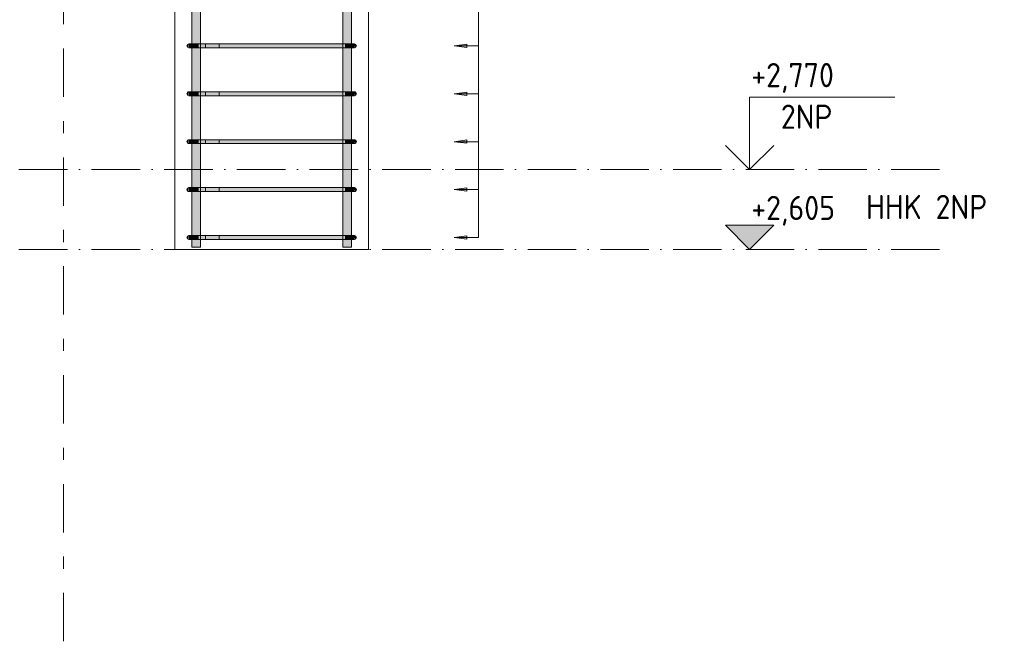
# Model space of a CAD drawing. Header units: millimetres. Extents: x 4307 to 42792, y 1610 to 10025.
# Tile 251 of 256: x 40757 to 42790, y 1795 to 3080. Entities that reach past the tile are written whole.
import ezdxf

# ---------------------------------------------------------------- set-up
doc = ezdxf.new("R2010")
doc.units = ezdxf.units.MM
doc.linetypes.add('Čerchovaná', pattern=[150, 100, -25, 0, -25])
doc.linetypes.add('Čára osnovy', pattern=[225, 100, -50, 25, -50])
for name, color, linetype, lineweight in [('A-ANNO-DIMS', 211, 'Continuous', 5), ('A-ANNO-DIMS-25', 211, 'Continuous', 5), ('A-FLOR-LEVL', 51, 'Continuous', 5), ('S-COLS', 52, 'Continuous', 9), ('S-GRID', 1, 'Continuous', 5), ('S-RBAR', 171, 'Continuous', 5)]:
    doc.layers.add(name, color=color, linetype=linetype, lineweight=lineweight)
doc.styles.add('Arial_1', font='arial.ttf', dxfattribs={"height": 62.5})
doc.styles.add('ISOCPEUR', font='isocpeur.ttf', dxfattribs={"width": 0.9, "height": 50})
doc.dimstyles.new('Výztuž_kusy__řezy__5', dxfattribs={"dimscale": 304.8, "dimtxt": 0.18, "dimasz": 0, "dimexe": 0, "dimexo": 0.0625, "dimgap": 0.082021, "dimtad": 1, "dimdec": 0, "dimzin": 0, "dimdsep": 46, "dimtxsty": 'Arial_1', "dimblk1": 'NONE', "dimblk2": 'NONE', "dimsah": 1, "dimcen": 0.09, "dimazin": 0, "dimtfac": 1, "dimtdec": 4, "dimtix": 1, "dimtmove": 0, "dimatfit": 3, "dimfxl": 0.164042, "dimfxlon": 1, "dimtvp": 1, "dimtfill": 1, "dimtolj": 1, "dimtzin": 0, "dimarcsym": 2})

# ---------------------------------------------------------------- blocks, each defined once
blk = doc.blocks.new('Podlaží - Výšková kačena-16046-V3')
at = {"layer": 'A-FLOR-LEVL'}
for p, q in [((17001.9, 2920), (17301.9, 2920)), ((17001.9, 2770), (17001.9, 2920)), ((16951.9, 2820), (17001.9, 2770)), ((17051.9, 2820), (17001.9, 2770))]:
    blk.add_line(p, q, dxfattribs=at)
blk = doc.blocks.new('Podlaží - Výšková kačena-487224-V3')
at = {"layer": 'A-FLOR-LEVL'}
blk.add_hatch(color=256, dxfattribs=at).paths.add_polyline_path([(17051.9, 2655), (17001.9, 2605), (16951.9, 2655)])
for p, q in [((16951.9, 2655), (17001.9, 2605)), ((17051.9, 2655), (16951.9, 2655)), ((16951.9, 2655), (17001.9, 2605)), ((17051.9, 2655), (17001.9, 2605)), ((17001.9, 2605), (17051.9, 2655))]:
    blk.add_line(p, q, dxfattribs=at)
blk = doc.blocks.new('DIMBLOCK1103-V3')
at = {"layer": 'A-ANNO-DIMS-25'}
for points in [[(41654.2, 2728.8), (41680.5, 2725.4), (41680.5, 2732.3)], [(41654.2, 2629.8), (41680.5, 2626.4), (41680.5, 2633.3)]]:
    blk.add_hatch(color=256, dxfattribs=at).paths.add_polyline_path(points)
for p, q in [((41680.5, 2732.3), (41654.2, 2728.8)), ((41654.2, 2728.8), (41680.5, 2725.4)), ((41704.2, 2728.8), (41654.2, 2728.8)), ((41680.5, 2725.4), (41680.5, 2732.3)), ((41704.2, 2629.8), (41704.2, 2728.8)), ((41704.2, 2728.8), (41704.2, 2728.8)), ((41680.5, 2633.3), (41654.2, 2629.8)), ((41654.2, 2629.8), (41680.5, 2626.4)), ((41704.2, 2629.8), (41654.2, 2629.8)), ((41680.5, 2626.4), (41680.5, 2633.3)), ((41704.2, 2629.8), (41704.2, 2629.8))]:
    blk.add_line(p, q, dxfattribs=at)
blk = doc.blocks.new('_None')
blk = doc.blocks.new('DIMBLOCK1104-V3')
at = {"layer": 'A-ANNO-DIMS-25'}
for points in [[(41654.2, 2827.8), (41680.5, 2824.4), (41680.5, 2831.3)], [(41654.2, 2728.8), (41680.5, 2725.4), (41680.5, 2732.3)]]:
    blk.add_hatch(color=256, dxfattribs=at).paths.add_polyline_path(points)
for p, q in [((41680.5, 2831.3), (41654.2, 2827.8)), ((41654.2, 2827.8), (41680.5, 2824.4)), ((41704.2, 2827.8), (41654.2, 2827.8)), ((41680.5, 2824.4), (41680.5, 2831.3)), ((41704.2, 2728.8), (41704.2, 2827.8)), ((41704.2, 2827.8), (41704.2, 2827.8)), ((41680.5, 2732.3), (41654.2, 2728.8)), ((41654.2, 2728.8), (41680.5, 2725.4)), ((41704.2, 2728.8), (41654.2, 2728.8)), ((41680.5, 2725.4), (41680.5, 2732.3)), ((41704.2, 2728.8), (41704.2, 2728.8))]:
    blk.add_line(p, q, dxfattribs=at)
blk = doc.blocks.new('DIMBLOCK1105-V3')
at = {"layer": 'A-ANNO-DIMS-25'}
for points in [[(41654.2, 2926.8), (41680.5, 2923.4), (41680.5, 2930.3)], [(41654.2, 2827.8), (41680.5, 2824.4), (41680.5, 2831.3)]]:
    blk.add_hatch(color=256, dxfattribs=at).paths.add_polyline_path(points)
for p, q in [((41680.5, 2930.3), (41654.2, 2926.8)), ((41680.5, 2923.4), (41680.5, 2930.3)), ((41654.2, 2926.8), (41680.5, 2923.4)), ((41704.2, 2926.8), (41654.2, 2926.8)), ((41704.2, 2827.8), (41704.2, 2926.8)), ((41704.2, 2926.8), (41704.2, 2926.8)), ((41680.5, 2831.3), (41654.2, 2827.8)), ((41654.2, 2827.8), (41680.5, 2824.4)), ((41704.2, 2827.8), (41654.2, 2827.8)), ((41680.5, 2824.4), (41680.5, 2831.3)), ((41704.2, 2827.8), (41704.2, 2827.8))]:
    blk.add_line(p, q, dxfattribs=at)
blk = doc.blocks.new('DIMBLOCK1106-V3')
at = {"layer": 'A-ANNO-DIMS-25'}
for points in [[(41654.2, 3025.8), (41680.5, 3022.4), (41680.5, 3029.3)], [(41654.2, 2926.8), (41680.5, 2923.4), (41680.5, 2930.3)]]:
    blk.add_hatch(color=256, dxfattribs=at).paths.add_polyline_path(points)
for p, q in [((41680.5, 3029.3), (41654.2, 3025.8)), ((41654.2, 3025.8), (41680.5, 3022.4)), ((41704.2, 3025.8), (41654.2, 3025.8)), ((41680.5, 3022.4), (41680.5, 3029.3)), ((41704.2, 2926.8), (41704.2, 3025.8)), ((41704.2, 3025.8), (41704.2, 3025.8)), ((41680.5, 2930.3), (41654.2, 2926.8)), ((41680.5, 2923.4), (41680.5, 2930.3)), ((41654.2, 2926.8), (41680.5, 2923.4)), ((41704.2, 2926.8), (41654.2, 2926.8)), ((41704.2, 2926.8), (41704.2, 2926.8))]:
    blk.add_line(p, q, dxfattribs=at)
blk = doc.blocks.new('DIMBLOCK1107-V3')
at = {"layer": 'A-ANNO-DIMS-25'}
for points in [[(41654.2, 3124.8), (41680.5, 3121.4), (41680.5, 3128.3)], [(41654.2, 3025.8), (41680.5, 3022.4), (41680.5, 3029.3)]]:
    blk.add_hatch(color=256, dxfattribs=at).paths.add_polyline_path(points)
for p, q in [((41680.5, 3128.3), (41654.2, 3124.8)), ((41654.2, 3124.8), (41680.5, 3121.4)), ((41704.2, 3124.8), (41654.2, 3124.8)), ((41680.5, 3121.4), (41680.5, 3128.3)), ((41704.2, 3025.8), (41704.2, 3124.8)), ((41704.2, 3124.8), (41704.2, 3124.8)), ((41680.5, 3029.3), (41654.2, 3025.8)), ((41654.2, 3025.8), (41680.5, 3022.4)), ((41704.2, 3025.8), (41654.2, 3025.8)), ((41680.5, 3022.4), (41680.5, 3029.3)), ((41704.2, 3025.8), (41704.2, 3025.8))]:
    blk.add_line(p, q, dxfattribs=at)
blk = doc.blocks.new('DIMBLOCK1133-V3')
at = {"layer": 'A-ANNO-DIMS-25'}
for points in [[(41654.2, 5600), (41680.5, 5596.5), (41680.5, 5603.5)], [(41654.2, 5501), (41680.5, 5497.5), (41680.5, 5504.5)], [(41654.2, 5402), (41680.5, 5398.5), (41680.5, 5405.4)], [(41654.2, 5303), (41680.5, 5299.5), (41680.5, 5306.4)], [(41654.2, 5204), (41680.5, 5200.5), (41680.5, 5207.4)], [(41654.2, 5105), (41680.5, 5101.5), (41680.5, 5108.4)], [(41654.2, 5006), (41680.5, 5002.5), (41680.5, 5009.4)], [(41654.2, 4907), (41680.5, 4903.5), (41680.5, 4910.4)], [(41654.2, 4808), (41680.5, 4804.5), (41680.5, 4811.4)], [(41654.2, 4708.9), (41680.5, 4705.5), (41680.5, 4712.4)], [(41654.2, 4609.9), (41680.5, 4606.5), (41680.5, 4613.4)], [(41654.2, 4510.9), (41680.5, 4507.5), (41680.5, 4514.4)], [(41654.2, 4411.9), (41680.5, 4408.5), (41680.5, 4415.4)], [(41654.2, 4312.9), (41680.5, 4309.5), (41680.5, 4316.4)], [(41654.2, 4213.9), (41680.5, 4210.5), (41680.5, 4217.4)], [(41654.2, 4114.9), (41680.5, 4111.4), (41680.5, 4118.4)], [(41654.2, 4015.9), (41680.5, 4012.4), (41680.5, 4019.4)], [(41654.2, 3916.9), (41680.5, 3913.4), (41680.5, 3920.4)], [(41654.2, 3817.9), (41680.5, 3814.4), (41680.5, 3821.3)], [(41654.2, 3718.9), (41680.5, 3715.4), (41680.5, 3722.3)], [(41654.2, 3619.9), (41680.5, 3616.4), (41680.5, 3623.3)], [(41654.2, 3520.9), (41680.5, 3517.4), (41680.5, 3524.3)], [(41654.2, 3421.9), (41680.5, 3418.4), (41680.5, 3425.3)], [(41654.2, 3322.9), (41680.5, 3319.4), (41680.5, 3326.3)], [(41654.2, 3223.9), (41680.5, 3220.4), (41680.5, 3227.3)], [(41654.2, 3124.8), (41680.5, 3121.4), (41680.5, 3128.3)], [(41654.2, 3025.8), (41680.5, 3022.4), (41680.5, 3029.3)], [(41654.2, 2926.8), (41680.5, 2923.4), (41680.5, 2930.3)], [(41654.2, 2827.8), (41680.5, 2824.4), (41680.5, 2831.3)], [(41654.2, 2728.8), (41680.5, 2725.4), (41680.5, 2732.3)], [(41654.2, 2629.8), (41680.5, 2626.4), (41680.5, 2633.3)]]:
    blk.add_hatch(color=256, dxfattribs=at).paths.add_polyline_path(points)
for p, q in [((41680.5, 5603.5), (41654.2, 5600)), ((41654.2, 5600), (41680.5, 5596.5)), ((41704.2, 5600), (41654.2, 5600)), ((41680.5, 5596.5), (41680.5, 5603.5)), ((41704.2, 2629.8), (41704.2, 5600)), ((41704.2, 5501), (41704.2, 5600)), ((41704.2, 5600), (41704.2, 5600)), ((41680.5, 5504.5), (41654.2, 5501)), ((41654.2, 5501), (41680.5, 5497.5)), ((41704.2, 5501), (41654.2, 5501)), ((41680.5, 5497.5), (41680.5, 5504.5)), ((41704.2, 5402), (41704.2, 5501)), ((41704.2, 5501), (41704.2, 5501)), ((41680.5, 5405.4), (41654.2, 5402)), ((41654.2, 5402), (41680.5, 5398.5)), ((41704.2, 5402), (41654.2, 5402)), ((41680.5, 5398.5), (41680.5, 5405.4)), ((41704.2, 5303), (41704.2, 5402)), ((41704.2, 5402), (41704.2, 5402)), ((41680.5, 5306.4), (41654.2, 5303)), ((41654.2, 5303), (41680.5, 5299.5)), ((41704.2, 5303), (41654.2, 5303)), ((41680.5, 5299.5), (41680.5, 5306.4)), ((41704.2, 5204), (41704.2, 5303)), ((41704.2, 5303), (41704.2, 5303)), ((41680.5, 5207.4), (41654.2, 5204)), ((41680.5, 5200.5), (41680.5, 5207.4)), ((41654.2, 5204), (41680.5, 5200.5)), ((41704.2, 5204), (41654.2, 5204)), ((41704.2, 5105), (41704.2, 5204)), ((41704.2, 5204), (41704.2, 5204)), ((41680.5, 5108.4), (41654.2, 5105)), ((41654.2, 5105), (41680.5, 5101.5)), ((41704.2, 5105), (41654.2, 5105)), ((41680.5, 5101.5), (41680.5, 5108.4)), ((41704.2, 5006), (41704.2, 5105)), ((41704.2, 5105), (41704.2, 5105)), ((41680.5, 5009.4), (41654.2, 5006)), ((41654.2, 5006), (41680.5, 5002.5)), ((41704.2, 5006), (41654.2, 5006)), ((41680.5, 5002.5), (41680.5, 5009.4)), ((41704.2, 4907), (41704.2, 5006)), ((41704.2, 5006), (41704.2, 5006)), ((41680.5, 4910.4), (41654.2, 4907)), ((41654.2, 4907), (41680.5, 4903.5)), ((41704.2, 4907), (41654.2, 4907)), ((41680.5, 4903.5), (41680.5, 4910.4)), ((41704.2, 4808), (41704.2, 4907)), ((41704.2, 4907), (41704.2, 4907)), ((41680.5, 4811.4), (41654.2, 4808)), ((41654.2, 4808), (41680.5, 4804.5)), ((41704.2, 4808), (41654.2, 4808)), ((41680.5, 4804.5), (41680.5, 4811.4)), ((41704.2, 4708.9), (41704.2, 4808)), ((41704.2, 4808), (41704.2, 4808)), ((41680.5, 4712.4), (41654.2, 4708.9)), ((41654.2, 4708.9), (41680.5, 4705.5)), ((41704.2, 4708.9), (41654.2, 4708.9)), ((41680.5, 4705.5), (41680.5, 4712.4)), ((41704.2, 4609.9), (41704.2, 4708.9)), ((41704.2, 4708.9), (41704.2, 4708.9)), ((41680.5, 4613.4), (41654.2, 4609.9)), ((41654.2, 4609.9), (41680.5, 4606.5)), ((41704.2, 4609.9), (41654.2, 4609.9)), ((41680.5, 4606.5), (41680.5, 4613.4)), ((41704.2, 4510.9), (41704.2, 4609.9)), ((41704.2, 4609.9), (41704.2, 4609.9)), ((41680.5, 4514.4), (41654.2, 4510.9)), ((41680.5, 4507.5), (41680.5, 4514.4)), ((41654.2, 4510.9), (41680.5, 4507.5)), ((41704.2, 4510.9), (41654.2, 4510.9)), ((41704.2, 4411.9), (41704.2, 4510.9)), ((41704.2, 4510.9), (41704.2, 4510.9)), ((41680.5, 4415.4), (41654.2, 4411.9)), ((41680.5, 4408.5), (41680.5, 4415.4)), ((41654.2, 4411.9), (41680.5, 4408.5)), ((41704.2, 4411.9), (41654.2, 4411.9)), ((41704.2, 4312.9), (41704.2, 4411.9)), ((41704.2, 4411.9), (41704.2, 4411.9)), ((41680.5, 4316.4), (41654.2, 4312.9)), ((41654.2, 4312.9), (41680.5, 4309.5)), ((41704.2, 4312.9), (41654.2, 4312.9)), ((41680.5, 4309.5), (41680.5, 4316.4)), ((41704.2, 4213.9), (41704.2, 4312.9)), ((41704.2, 4312.9), (41704.2, 4312.9)), ((41680.5, 4217.4), (41654.2, 4213.9)), ((41654.2, 4213.9), (41680.5, 4210.5)), ((41704.2, 4213.9), (41654.2, 4213.9)), ((41680.5, 4210.5), (41680.5, 4217.4)), ((41704.2, 4114.9), (41704.2, 4213.9)), ((41704.2, 4213.9), (41704.2, 4213.9)), ((41680.5, 4118.4), (41654.2, 4114.9)), ((41654.2, 4114.9), (41680.5, 4111.4)), ((41704.2, 4114.9), (41654.2, 4114.9)), ((41680.5, 4111.4), (41680.5, 4118.4)), ((41704.2, 4015.9), (41704.2, 4114.9)), ((41704.2, 4114.9), (41704.2, 4114.9)), ((41680.5, 4019.4), (41654.2, 4015.9)), ((41654.2, 4015.9), (41680.5, 4012.4)), ((41704.2, 4015.9), (41654.2, 4015.9)), ((41680.5, 4012.4), (41680.5, 4019.4)), ((41704.2, 3916.9), (41704.2, 4015.9)), ((41704.2, 4015.9), (41704.2, 4015.9)), ((41680.5, 3920.4), (41654.2, 3916.9)), ((41654.2, 3916.9), (41680.5, 3913.4)), ((41704.2, 3916.9), (41654.2, 3916.9)), ((41680.5, 3913.4), (41680.5, 3920.4)), ((41704.2, 3817.9), (41704.2, 3916.9)), ((41704.2, 3916.9), (41704.2, 3916.9)), ((41680.5, 3821.3), (41654.2, 3817.9)), ((41654.2, 3817.9), (41680.5, 3814.4)), ((41704.2, 3817.9), (41654.2, 3817.9)), ((41680.5, 3814.4), (41680.5, 3821.3)), ((41704.2, 3718.9), (41704.2, 3817.9)), ((41704.2, 3817.9), (41704.2, 3817.9)), ((41680.5, 3722.3), (41654.2, 3718.9)), ((41680.5, 3715.4), (41680.5, 3722.3)), ((41654.2, 3718.9), (41680.5, 3715.4)), ((41704.2, 3718.9), (41654.2, 3718.9)), ((41704.2, 3619.9), (41704.2, 3718.9)), ((41704.2, 3718.9), (41704.2, 3718.9)), ((41680.5, 3623.3), (41654.2, 3619.9)), ((41654.2, 3619.9), (41680.5, 3616.4)), ((41704.2, 3619.9), (41654.2, 3619.9)), ((41680.5, 3616.4), (41680.5, 3623.3)), ((41704.2, 3520.9), (41704.2, 3619.9)), ((41704.2, 3619.9), (41704.2, 3619.9)), ((41680.5, 3524.3), (41654.2, 3520.9)), ((41654.2, 3520.9), (41680.5, 3517.4)), ((41704.2, 3520.9), (41654.2, 3520.9)), ((41680.5, 3517.4), (41680.5, 3524.3)), ((41704.2, 3421.9), (41704.2, 3520.9)), ((41704.2, 3520.9), (41704.2, 3520.9)), ((41680.5, 3425.3), (41654.2, 3421.9)), ((41654.2, 3421.9), (41680.5, 3418.4)), ((41704.2, 3421.9), (41654.2, 3421.9)), ((41680.5, 3418.4), (41680.5, 3425.3)), ((41704.2, 3322.9), (41704.2, 3421.9)), ((41704.2, 3421.9), (41704.2, 3421.9)), ((41680.5, 3326.3), (41654.2, 3322.9)), ((41654.2, 3322.9), (41680.5, 3319.4)), ((41704.2, 3322.9), (41654.2, 3322.9)), ((41680.5, 3319.4), (41680.5, 3326.3)), ((41704.2, 3223.9), (41704.2, 3322.9)), ((41704.2, 3322.9), (41704.2, 3322.9)), ((41680.5, 3227.3), (41654.2, 3223.9)), ((41654.2, 3223.9), (41680.5, 3220.4)), ((41704.2, 3223.9), (41654.2, 3223.9)), ((41680.5, 3220.4), (41680.5, 3227.3)), ((41704.2, 3124.8), (41704.2, 3223.9)), ((41704.2, 3223.9), (41704.2, 3223.9)), ((41680.5, 3128.3), (41654.2, 3124.8)), ((41654.2, 3124.8), (41680.5, 3121.4)), ((41704.2, 3124.8), (41654.2, 3124.8)), ((41680.5, 3121.4), (41680.5, 3128.3)), ((41704.2, 3025.8), (41704.2, 3124.8)), ((41704.2, 3124.8), (41704.2, 3124.8)), ((41680.5, 3029.3), (41654.2, 3025.8)), ((41654.2, 3025.8), (41680.5, 3022.4)), ((41704.2, 3025.8), (41654.2, 3025.8)), ((41680.5, 3022.4), (41680.5, 3029.3)), ((41704.2, 2926.8), (41704.2, 3025.8)), ((41704.2, 3025.8), (41704.2, 3025.8)), ((41680.5, 2930.3), (41654.2, 2926.8)), ((41680.5, 2923.4), (41680.5, 2930.3)), ((41654.2, 2926.8), (41680.5, 2923.4)), ((41704.2, 2926.8), (41654.2, 2926.8)), ((41704.2, 2827.8), (41704.2, 2926.8)), ((41704.2, 2926.8), (41704.2, 2926.8)), ((41680.5, 2831.3), (41654.2, 2827.8)), ((41654.2, 2827.8), (41680.5, 2824.4)), ((41704.2, 2827.8), (41654.2, 2827.8)), ((41680.5, 2824.4), (41680.5, 2831.3)), ((41704.2, 2728.8), (41704.2, 2827.8)), ((41704.2, 2827.8), (41704.2, 2827.8)), ((41680.5, 2732.3), (41654.2, 2728.8)), ((41654.2, 2728.8), (41680.5, 2725.4)), ((41704.2, 2728.8), (41654.2, 2728.8)), ((41680.5, 2725.4), (41680.5, 2732.3)), ((41704.2, 2629.8), (41704.2, 2728.8)), ((41704.2, 2728.8), (41704.2, 2728.8)), ((41680.5, 2633.3), (41654.2, 2629.8)), ((41654.2, 2629.8), (41680.5, 2626.4)), ((41704.2, 2629.8), (41654.2, 2629.8)), ((41680.5, 2626.4), (41680.5, 2633.3)), ((41704.2, 2629.8), (41704.2, 2629.8))]:
    blk.add_line(p, q, dxfattribs=at)

msp = doc.modelspace()

# ---------------------------------------------------------------- hatches: boundary and pattern name
at = {"layer": 'S-RBAR'}
h = msp.add_hatch(color=7, dxfattribs=at)
h.paths.add_polyline_path([(41112.4, 2610), (41130.4, 2610), (41130.4, 2625.8), (41112.4, 2625.8), (41112.4, 2616)])
h.paths.add_polyline_path([(41112.4, 2633.8), (41130.4, 2633.8), (41130.4, 2724.8), (41112.4, 2724.8), (41112.4, 2646.2)])
h.paths.add_polyline_path([(41112.4, 2732.8), (41130.4, 2732.8), (41130.4, 2823.8), (41112.4, 2823.8), (41112.4, 2736.7)])
h.paths.add_polyline_path([(41130.4, 2831.8), (41130.4, 2922.8), (41112.4, 2922.8), (41112.4, 2831.8), (41126.4, 2831.8)])
h.paths.add_polyline_path([(41112.4, 2930.8), (41130.4, 2930.8), (41130.4, 3021.8), (41112.4, 3021.8), (41112.4, 2947.9)])
h.paths.add_polyline_path([(41112.4, 3029.8), (41130.4, 3029.8), (41130.4, 3120.8), (41112.4, 3120.8), (41112.4, 3038.5)])
h.paths.add_polyline_path([(41112.4, 3128.8), (41130.4, 3129), (41130.4, 3219.9), (41112.4, 3219.9), (41112.4, 3129)])
h.paths.add_polyline_path([(41112.4, 3227.9), (41130.4, 3227.9), (41130.4, 3318.9), (41112.4, 3318.9), (41112.4, 3249.7)])
h.paths.add_polyline_path([(41112.4, 3326.9), (41130.4, 3326.9), (41130.4, 3417.9), (41112.4, 3417.9), (41112.4, 3340.2)])
h.paths.add_polyline_path([(41112.4, 3425.9), (41130.4, 3425.9), (41130.4, 3516.9), (41112.4, 3516.9), (41112.4, 3430.7)])
h.paths.add_polyline_path([(41126.4, 3524.9), (41130.4, 3524.9), (41130.4, 3615.9), (41112.4, 3615.9), (41112.4, 3524.9), (41122.6, 3524.9)])
h.paths.add_polyline_path([(41112.4, 3623.9), (41130.4, 3623.9), (41130.4, 3714.9), (41112.4, 3714.9), (41112.4, 3642)])
h.paths.add_polyline_path([(41112.4, 3722.9), (41130.4, 3722.9), (41130.4, 3813.9), (41112.4, 3813.9), (41112.4, 3732.5)])
h.paths.add_polyline_path([(41118.7, 3821.9), (41130.4, 3821.9), (41130.4, 3912.9), (41112.4, 3912.9), (41112.4, 3821.9), (41115.5, 3821.9)])
h.paths.add_polyline_path([(41130.4, 3920.9), (41130.4, 4011.9), (41112.4, 4011.9), (41112.4, 3920.9), (41126.4, 3920.9)])
h.paths.add_polyline_path([(41112.4, 4019.9), (41130.4, 4019.9), (41130.4, 4110.9), (41112.4, 4110.9), (41112.4, 4034.2)])
h.paths.add_polyline_path([(41112.4, 4118.9), (41130.4, 4118.9), (41130.4, 4209.9), (41112.4, 4209.9), (41112.4, 4124.8)])
h.paths.add_polyline_path([(41126.4, 4217.9), (41130.4, 4217.9), (41130.4, 4308.9), (41112.4, 4308.9), (41112.4, 4217.9), (41122.6, 4217.9)])
h.paths.add_polyline_path([(41112.4, 4316.9), (41130.4, 4316.9), (41130.4, 4407.9), (41112.4, 4407.9), (41112.4, 4336)])
h.paths.add_polyline_path([(41112.4, 4415.9), (41130.4, 4415.9), (41130.4, 4506.9), (41112.4, 4506.9), (41112.4, 4426.5)])
h.paths.add_polyline_path([(41118.7, 4514.9), (41130.4, 4514.9), (41130.4, 4605.9), (41112.4, 4605.9), (41112.4, 4514.9), (41115.5, 4514.9)])
h.paths.add_polyline_path([(41130.4, 4613.9), (41130.4, 4704.9), (41112.4, 4704.9), (41112.4, 4613.9), (41126.4, 4613.9)])
h.paths.add_polyline_path([(41112.4, 4712.9), (41130.4, 4712.9), (41130.4, 4804), (41112.4, 4804), (41112.4, 4728.2)])
h.paths.add_polyline_path([(41118.7, 4812), (41130.4, 4812), (41130.4, 4903), (41112.4, 4903), (41112.4, 4812), (41115.5, 4812)])
h.paths.add_polyline_path([(41130.4, 4911), (41130.4, 5002), (41112.4, 5002), (41112.4, 4911), (41126.4, 4911)])
h.paths.add_polyline_path([(41112.4, 5010), (41130.4, 5010), (41130.4, 5101), (41112.4, 5101), (41112.4, 5030)])
h.paths.add_polyline_path([(41112.4, 5109), (41130.4, 5109), (41130.4, 5200), (41112.4, 5200), (41112.4, 5120.5)])
h.paths.add_polyline_path([(41118.7, 5208), (41130.4, 5208), (41130.4, 5299), (41112.4, 5299), (41112.4, 5208), (41115.5, 5208)])
h.paths.add_polyline_path([(41130.4, 5307), (41130.4, 5398), (41112.4, 5398), (41112.4, 5307), (41126.4, 5307)])
h.paths.add_polyline_path([(41112.4, 5406), (41130.4, 5406), (41130.4, 5497), (41112.4, 5497), (41112.4, 5422.3)])
h.paths.add_polyline_path([(41112.4, 5505), (41130.4, 5505), (41130.4, 5596), (41112.4, 5596), (41112.4, 5512.8)])
h.paths.add_polyline_path([(41130.4, 5604), (41130.4, 5610), (41112.4, 5610), (41112.4, 5604), (41126.4, 5604)])
h = msp.add_hatch(color=7, dxfattribs=at)
h.paths.add_polyline_path([(41424.3, 2610), (41442.3, 2610), (41442.3, 2625.8), (41424.3, 2625.8), (41424.3, 2616)])
h.paths.add_polyline_path([(41439.3, 2633.8), (41442.3, 2633.8), (41442.3, 2724.8), (41424.3, 2724.8), (41424.3, 2633.8), (41436, 2633.8)])
h.paths.add_polyline_path([(41439.3, 2732.8), (41442.3, 2732.8), (41442.3, 2823.8), (41424.3, 2823.8), (41424.3, 2732.8), (41436, 2732.8)])
h.paths.add_polyline_path([(41439.3, 2831.8), (41442.3, 2831.8), (41442.3, 2922.8), (41424.3, 2922.8), (41424.3, 2831.8), (41436, 2831.8)])
h.paths.add_polyline_path([(41439.3, 2930.8), (41442.3, 2930.8), (41442.3, 3021.8), (41424.3, 3021.8), (41424.3, 2930.8), (41436, 2930.8)])
h.paths.add_polyline_path([(41439.3, 3029.8), (41442.3, 3029.8), (41442.3, 3120.8), (41424.3, 3120.8), (41424.3, 3029.8), (41436, 3029.8)])
h.paths.add_polyline_path([(41439.3, 3128.8), (41442.3, 3128.8), (41442.3, 3219.9), (41424.3, 3219.9), (41424.3, 3128.8), (41436, 3128.8)])
h.paths.add_polyline_path([(41439.3, 3227.9), (41442.3, 3227.9), (41442.3, 3318.9), (41424.3, 3318.9), (41424.3, 3227.9), (41436, 3227.9)])
h.paths.add_polyline_path([(41439.3, 3326.9), (41442.3, 3326.9), (41442.3, 3417.9), (41424.3, 3417.9), (41424.3, 3326.9), (41436, 3326.9)])
h.paths.add_polyline_path([(41439.3, 3425.9), (41442.3, 3425.9), (41442.3, 3516.9), (41424.3, 3516.9), (41424.3, 3425.9), (41436, 3425.9)])
h.paths.add_polyline_path([(41424.3, 3524.9), (41442.3, 3524.9), (41442.3, 3615.9), (41424.3, 3615.9), (41424.3, 3581.6)])
h.paths.add_polyline_path([(41439.3, 3623.9), (41442.3, 3623.9), (41442.3, 3714.9), (41424.3, 3714.9), (41424.3, 3623.9), (41436, 3623.9)])
h.paths.add_polyline_path([(41439.3, 3722.9), (41442.3, 3722.9), (41442.3, 3813.9), (41424.3, 3813.9), (41424.3, 3722.9), (41436, 3722.9)])
h.paths.add_polyline_path([(41439.3, 3821.9), (41442.3, 3821.9), (41442.3, 3912.9), (41424.3, 3912.9), (41424.3, 3821.9), (41436, 3821.9)])
h.paths.add_polyline_path([(41424.3, 3920.9), (41442.3, 3920.9), (41442.3, 4011.9), (41424.3, 4011.9), (41424.3, 3943.7)])
h.paths.add_polyline_path([(41439.3, 4019.9), (41442.3, 4019.9), (41442.3, 4110.9), (41424.3, 4110.9), (41424.3, 4019.9), (41436, 4019.9)])
h.paths.add_polyline_path([(41436, 4118.9), (41442.3, 4118.9), (41442.3, 4209.9), (41424.3, 4209.9), (41424.3, 4118.9), (41432.2, 4118.9)])
h.paths.add_polyline_path([(41424.3, 4217.9), (41442.3, 4217.9), (41442.3, 4308.9), (41424.3, 4308.9), (41424.3, 4245.4)])
h.paths.add_polyline_path([(41439.3, 4316.9), (41442.3, 4316.9), (41442.3, 4407.9), (41424.3, 4407.9), (41424.3, 4316.9), (41436, 4316.9)])
h.paths.add_polyline_path([(41439.3, 4415.9), (41442.3, 4415.9), (41442.3, 4506.9), (41424.3, 4506.9), (41424.3, 4415.9), (41436, 4415.9)])
h.paths.add_polyline_path([(41439.3, 4514.9), (41442.3, 4514.9), (41442.3, 4605.9), (41424.3, 4605.9), (41424.3, 4514.9), (41436, 4514.9)])
h.paths.add_polyline_path([(41424.3, 4613.9), (41442.3, 4613.9), (41442.3, 4704.9), (41424.3, 4704.9), (41424.3, 4637.7)])
h.paths.add_polyline_path([(41439.3, 4712.9), (41442.3, 4712.9), (41442.3, 4804), (41424.3, 4804), (41424.3, 4712.9), (41436, 4712.9)])
h.paths.add_polyline_path([(41439.3, 4812), (41442.3, 4812), (41442.3, 4903), (41424.3, 4903), (41424.3, 4812), (41436, 4812)])
h.paths.add_polyline_path([(41428.4, 4911), (41442.3, 4911), (41442.3, 5002), (41424.3, 5002), (41424.3, 4911)])
h.paths.add_polyline_path([(41439.3, 5010), (41442.3, 5010), (41442.3, 5101), (41424.3, 5101), (41424.3, 5010), (41436, 5010)])
h.paths.add_polyline_path([(41439.3, 5109), (41442.3, 5109), (41442.3, 5200), (41424.3, 5200), (41424.3, 5109), (41436, 5109)])
h.paths.add_polyline_path([(41439.3, 5208), (41442.3, 5208), (41442.3, 5299), (41424.3, 5299), (41424.3, 5208), (41436, 5208)])
h.paths.add_polyline_path([(41428.4, 5307), (41442.3, 5307), (41442.3, 5398), (41424.3, 5398), (41424.3, 5307)])
h.paths.add_polyline_path([(41442.3, 5406), (41442.3, 5497), (41424.3, 5497), (41424.3, 5406), (41439.3, 5406)])
h.paths.add_polyline_path([(41436, 5505), (41442.3, 5505), (41442.3, 5596), (41424.3, 5596), (41424.3, 5505), (41432.2, 5505)])
h.paths.add_polyline_path([(41442.3, 5604), (41442.3, 5610), (41424.3, 5610), (41424.3, 5604), (41439.3, 5604)])
for points in [[(41105.3, 3022), (41106.4, 3029.8), (41104.4, 3029.3), (41102.9, 3027.8), (41102.4, 3025.8), (41102.9, 3023.8), (41104.4, 3022.4)], [(41107.9, 3021.8), (41126.4, 3021.8), (41126.4, 3029.8), (41106.4, 3029.8), (41106.4, 3021.8), (41107.1, 3021.8)], [(41415.6, 3021.8), (41428.4, 3021.8), (41428.4, 3029.8), (41126.4, 3029.8), (41126.4, 3021.8), (41240.9, 3021.8)], [(41446.9, 3021.8), (41448.4, 3022), (41448.4, 3029.8), (41428.4, 3029.8), (41428.4, 3021.8), (41444.7, 3021.8)], [(41449.4, 3022), (41450.4, 3022.4), (41451.8, 3023.8), (41452.4, 3025.8), (41451.8, 3027.8), (41450.4, 3029.3), (41448.4, 3029.8), (41449, 3024.8)], [(41105.3, 2923), (41106.4, 2930.8), (41104.4, 2930.3), (41102.9, 2928.8), (41102.4, 2926.8), (41102.9, 2924.8), (41104.4, 2923.4)], [(41107.9, 2922.8), (41126.4, 2922.8), (41126.4, 2930.8), (41106.4, 2930.8), (41106.4, 2922.8), (41107.1, 2922.8)], [(41415.6, 2922.8), (41428.4, 2922.8), (41428.4, 2930.8), (41126.4, 2930.8), (41126.4, 2922.8), (41240.9, 2922.8)], [(41446.9, 2922.8), (41448.4, 2923), (41448.4, 2930.8), (41428.4, 2930.8), (41428.4, 2922.8), (41444.7, 2922.8)], [(41449.4, 2923), (41450.4, 2923.4), (41451.8, 2924.8), (41452.4, 2926.8), (41451.8, 2928.8), (41450.4, 2930.3), (41448.4, 2930.8), (41449, 2925.8)], [(41105.3, 2824), (41106.4, 2831.8), (41104.4, 2831.3), (41102.9, 2829.8), (41102.4, 2827.8), (41102.9, 2825.8), (41104.4, 2824.4)], [(41112.2, 2823.8), (41126.4, 2823.8), (41126.4, 2831.8), (41106.4, 2831.8), (41106.4, 2823.8), (41110.1, 2823.8)], [(41415.6, 2823.8), (41428.4, 2823.8), (41428.4, 2831.8), (41126.4, 2831.8), (41126.4, 2823.8), (41240.9, 2823.8)], [(41446.9, 2823.8), (41448.4, 2824), (41448.4, 2831.8), (41428.4, 2831.8), (41428.4, 2823.8), (41444.7, 2823.8)], [(41449.4, 2824), (41450.4, 2824.4), (41451.8, 2825.8), (41452.4, 2827.8), (41451.8, 2829.8), (41450.4, 2831.3), (41448.4, 2831.8), (41449, 2826.8)], [(41105.3, 2725), (41106.4, 2732.8), (41104.4, 2732.3), (41102.9, 2730.8), (41102.4, 2728.8), (41102.9, 2726.8), (41104.4, 2725.4)], [(41107.9, 2724.8), (41126.4, 2724.8), (41126.4, 2732.8), (41106.4, 2732.8), (41106.4, 2724.8), (41107.1, 2724.8)], [(41415.6, 2724.8), (41428.4, 2724.8), (41428.4, 2732.8), (41126.4, 2732.8), (41126.4, 2724.8), (41240.9, 2724.8)], [(41446.9, 2724.8), (41448.4, 2725), (41448.4, 2732.8), (41428.4, 2732.8), (41428.4, 2724.8), (41444.7, 2724.8)], [(41449.4, 2725), (41450.4, 2725.4), (41451.8, 2726.8), (41452.4, 2728.8), (41451.8, 2730.8), (41450.4, 2732.3), (41448.4, 2732.8), (41449, 2727.8)], [(41105.3, 2625.9), (41106.4, 2633.8), (41104.4, 2633.3), (41102.9, 2631.8), (41102.4, 2629.8), (41102.9, 2627.8), (41104.4, 2626.3)], [(41107.9, 2625.8), (41126.4, 2625.8), (41126.4, 2633.8), (41106.4, 2633.8), (41106.4, 2625.8), (41107.1, 2625.8)], [(41415.6, 2625.8), (41428.4, 2625.8), (41428.4, 2633.8), (41126.4, 2633.8), (41126.4, 2625.8), (41240.9, 2625.8)], [(41446.9, 2625.8), (41448.4, 2625.9), (41448.4, 2633.8), (41428.4, 2633.8), (41428.4, 2625.8), (41444.7, 2625.8)], [(41449.4, 2625.9), (41450.4, 2626.3), (41451.8, 2627.8), (41452.4, 2629.8), (41451.8, 2631.8), (41450.4, 2633.3), (41448.4, 2633.8), (41449, 2628.8)]]:
    msp.add_hatch(color=7, dxfattribs=at).paths.add_polyline_path(points)

# ---------------------------------------------------------------- linework, layer by layer
at = {"layer": 'A-FLOR-LEVL', "linetype": 'Čerchovaná'}
for p, q in [((29948.1, 2770), (42662.7, 2770)), ((29948.1, 2605), (42662.7, 2605))]:
    msp.add_line(p, q, dxfattribs=at)
at = {"layer": 'S-COLS'}
for p, q in [((41477.4, 5870), (41477.4, 2605)), ((41077.4, 5620), (41077.4, 2605)), ((41077.4, 5620), (41077.4, 2605)), ((41477.4, 2605), (41477.4, 5620)), ((41477.4, 2605), (41077.4, 2605)), ((41077.4, 2605), (41477.4, 2605))]:
    msp.add_line(p, q, dxfattribs=at)
at = {"layer": 'S-GRID', "linetype": 'Čára osnovy', "lineweight": 9}
msp.add_line((40847.4, 1795.4), (40847.4, 9632.5), dxfattribs=at)
at = {"layer": 'S-RBAR'}
for p, q in [((41112.4, 2610), (41112.4, 5610)), ((41112.4, 2610), (41112.4, 5610)), ((41130.4, 2610), (41130.4, 5610)), ((41130.4, 2610), (41130.4, 5610)), ((41424.3, 2610), (41424.3, 5610)), ((41424.3, 2610), (41424.3, 5610)), ((41442.3, 2610), (41442.3, 5610)), ((41442.3, 2610), (41442.3, 5610)), ((41140.5, 3029.8), (41106.4, 3029.8)), ((41126.4, 3029.8), (41106.4, 3029.8)), ((41126.4, 3029.8), (41106.4, 3029.8)), ((41112.2, 3029.8), (41106.4, 3029.8)), ((41140.5, 3021.8), (41106.4, 3021.8)), ((41126.4, 3021.8), (41106.4, 3021.8)), ((41112.2, 3021.8), (41107.1, 3021.8)), ((41112.2, 3021.8), (41107.1, 3021.8)), ((41112.2, 3029.8), (41140.5, 3029.8)), ((41126.4, 3021.8), (41112.2, 3021.8)), ((41112.2, 3021.8), (41140.5, 3021.8)), ((41126.4, 3029.8), (41428.4, 3029.8)), ((41428.4, 3029.8), (41126.4, 3029.8)), ((41126.4, 3021.8), (41428.4, 3021.8)), ((41428.4, 3021.8), (41126.4, 3021.8)), ((41168.8, 3029.8), (41140.5, 3029.8)), ((41140.5, 3021.8), (41140.5, 3029.8)), ((41168.8, 3021.8), (41140.5, 3021.8)), ((41168.8, 3029.8), (41168.8, 3021.8)), ((41448.4, 3029.8), (41428.4, 3029.8)), ((41448.4, 3029.8), (41428.4, 3029.8)), ((41448.4, 3021.8), (41428.4, 3021.8)), ((41448.4, 3021.8), (41428.4, 3021.8)), ((41140.5, 2930.8), (41106.4, 2930.8)), ((41126.4, 2930.8), (41106.4, 2930.8)), ((41126.4, 2930.8), (41106.4, 2930.8)), ((41112.2, 2930.8), (41106.4, 2930.8)), ((41112.2, 2930.8), (41140.5, 2930.8)), ((41126.4, 2930.8), (41428.4, 2930.8)), ((41428.4, 2930.8), (41126.4, 2930.8)), ((41168.8, 2930.8), (41140.5, 2930.8)), ((41140.5, 2922.8), (41140.5, 2930.8)), ((41168.8, 2930.8), (41168.8, 2922.8)), ((41448.4, 2930.8), (41428.4, 2930.8)), ((41448.4, 2930.8), (41428.4, 2930.8)), ((41140.5, 2922.8), (41106.4, 2922.8)), ((41126.4, 2922.8), (41106.4, 2922.8)), ((41112.2, 2922.8), (41107.1, 2922.8)), ((41112.2, 2922.8), (41107.1, 2922.8)), ((41126.4, 2922.8), (41112.2, 2922.8)), ((41112.2, 2922.8), (41140.5, 2922.8)), ((41126.4, 2922.8), (41428.4, 2922.8)), ((41428.4, 2922.8), (41126.4, 2922.8)), ((41168.8, 2922.8), (41140.5, 2922.8)), ((41448.4, 2922.8), (41428.4, 2922.8)), ((41448.4, 2922.8), (41428.4, 2922.8)), ((41140.5, 2831.8), (41106.4, 2831.8)), ((41126.4, 2831.8), (41106.4, 2831.8)), ((41126.4, 2831.8), (41106.4, 2831.8)), ((41112.2, 2831.8), (41106.4, 2831.8)), ((41112.2, 2831.8), (41140.5, 2831.8)), ((41126.4, 2831.8), (41428.4, 2831.8)), ((41428.4, 2831.8), (41126.4, 2831.8)), ((41168.8, 2831.8), (41140.5, 2831.8)), ((41140.5, 2823.8), (41140.5, 2831.8)), ((41168.8, 2831.8), (41168.8, 2823.8)), ((41448.4, 2831.8), (41428.4, 2831.8)), ((41448.4, 2831.8), (41428.4, 2831.8)), ((41140.5, 2823.8), (41106.4, 2823.8)), ((41126.4, 2823.8), (41106.4, 2823.8)), ((41112.2, 2823.8), (41107.1, 2823.8)), ((41112.2, 2823.8), (41107.1, 2823.8)), ((41126.4, 2823.8), (41112.2, 2823.8)), ((41112.2, 2823.8), (41140.5, 2823.8)), ((41126.4, 2823.8), (41428.4, 2823.8)), ((41428.4, 2823.8), (41126.4, 2823.8)), ((41168.8, 2823.8), (41140.5, 2823.8)), ((41448.4, 2823.8), (41428.4, 2823.8)), ((41448.4, 2823.8), (41428.4, 2823.8)), ((41140.5, 2732.8), (41106.4, 2732.8)), ((41126.4, 2732.8), (41106.4, 2732.8)), ((41126.4, 2732.8), (41106.4, 2732.8)), ((41112.2, 2732.8), (41106.4, 2732.8)), ((41112.2, 2732.8), (41140.5, 2732.8)), ((41126.4, 2732.8), (41428.4, 2732.8)), ((41428.4, 2732.8), (41126.4, 2732.8)), ((41168.8, 2732.8), (41140.5, 2732.8)), ((41140.5, 2724.8), (41140.5, 2732.8)), ((41168.8, 2732.8), (41168.8, 2724.8)), ((41448.4, 2732.8), (41428.4, 2732.8)), ((41448.4, 2732.8), (41428.4, 2732.8)), ((41140.5, 2724.8), (41106.4, 2724.8)), ((41126.4, 2724.8), (41106.4, 2724.8)), ((41112.2, 2724.8), (41107.1, 2724.8)), ((41112.2, 2724.8), (41107.1, 2724.8)), ((41126.4, 2724.8), (41112.2, 2724.8)), ((41112.2, 2724.8), (41140.5, 2724.8)), ((41126.4, 2724.8), (41428.4, 2724.8)), ((41428.4, 2724.8), (41126.4, 2724.8)), ((41168.8, 2724.8), (41140.5, 2724.8)), ((41448.4, 2724.8), (41428.4, 2724.8)), ((41448.4, 2724.8), (41428.4, 2724.8)), ((41140.5, 2633.8), (41106.4, 2633.8)), ((41126.4, 2633.8), (41106.4, 2633.8)), ((41126.4, 2633.8), (41106.4, 2633.8)), ((41112.2, 2633.8), (41106.4, 2633.8)), ((41140.5, 2625.8), (41106.4, 2625.8)), ((41126.4, 2625.8), (41106.4, 2625.8)), ((41112.2, 2625.8), (41107.1, 2625.8)), ((41112.2, 2625.8), (41107.1, 2625.8)), ((41112.2, 2633.8), (41140.5, 2633.8)), ((41126.4, 2625.8), (41112.2, 2625.8)), ((41112.2, 2625.8), (41140.5, 2625.8)), ((41126.4, 2633.8), (41428.4, 2633.8)), ((41428.4, 2633.8), (41126.4, 2633.8)), ((41126.4, 2625.8), (41428.4, 2625.8)), ((41428.4, 2625.8), (41126.4, 2625.8)), ((41168.8, 2633.8), (41140.5, 2633.8)), ((41140.5, 2625.8), (41140.5, 2633.8)), ((41168.8, 2625.8), (41140.5, 2625.8)), ((41168.8, 2633.8), (41168.8, 2625.8)), ((41448.4, 2633.8), (41428.4, 2633.8)), ((41448.4, 2633.8), (41428.4, 2633.8)), ((41448.4, 2625.8), (41428.4, 2625.8)), ((41448.4, 2625.8), (41428.4, 2625.8)), ((41130.4, 2610), (41112.4, 2610)), ((41130.4, 2610), (41112.4, 2610)), ((41442.3, 2610), (41424.3, 2610)), ((41442.3, 2610), (41424.3, 2610))]:
    msp.add_line(p, q, dxfattribs=at)
for centre, start, end in [((41106.4, 3025.8), 90, 270), ((41106.4, 3025.8), 90, 270), ((41106.4, 3025.8), 90, 270), ((41448.4, 3025.8), 270, 90), ((41448.4, 3025.8), 270, 90), ((41106.4, 2926.8), 90, 270), ((41106.4, 2926.8), 90, 270), ((41106.4, 2926.8), 90, 270), ((41448.4, 2926.8), 270, 90), ((41448.4, 2926.8), 270, 90), ((41106.4, 2827.8), 90, 270), ((41106.4, 2827.8), 90, 270), ((41106.4, 2827.8), 90, 270), ((41448.4, 2827.8), 270, 90), ((41448.4, 2827.8), 270, 90), ((41106.4, 2728.8), 90, 270), ((41106.4, 2728.8), 90, 270), ((41106.4, 2728.8), 90, 270), ((41448.4, 2728.8), 270, 90), ((41448.4, 2728.8), 270, 90), ((41106.4, 2629.8), 90, 270), ((41106.4, 2629.8), 90, 270), ((41106.4, 2629.8), 90, 270), ((41448.4, 2629.8), 270, 90), ((41448.4, 2629.8), 270, 90)]:
    msp.add_arc(centre, 4, start, end, dxfattribs=at)

# ---------------------------------------------------------------- block references
at = {"layer": 'A-FLOR-LEVL'}
for name in ['Podlaží - Výšková kačena-16046-V3', 'Podlaží - Výšková kačena-487224-V3']:
    msp.add_blockref(name, (25262.4, 0), dxfattribs=at)

# ---------------------------------------------------------------- texts
at = {"layer": 'A-FLOR-LEVL', "char_height": 50, "attachment_point": 1, "style": 'ISOCPEUR'}
for s, insert, width in [('+2,770', (42267.8, 2990.3), 218.259), ('2NP', (42328.9, 2904.4), 129.873), ('+2,605', (42267.8, 2715.9), 218.259), ('HHK 2NP', (42504.7, 2717.9), 299.43)]:
    msp.add_mtext(s, dxfattribs=dict(at, insert=insert, width=width))

# ---------------------------------------------------------------- dimensions: what is measured, and where the dimension line sits
at = {"layer": 'A-ANNO-DIMS'}
for base, p1, p2, text, override, picture, middle in [((41704.2, 5600), (41654.2, 2629.8), (41654.2, 5600), '99 2970', {"dimpost": '<>', "dimblk1": 'None', "dimblk2": 'None', "dimsah": 1, "dimfxl": 2970.187087}, 'DIMBLOCK1133-V3', (41647.3, 4114.9)), ((41704.2, 3124.8), (41654.2, 3025.8), (41654.2, 3124.8), ' ', {"dimpost": '<>', "dimfxl": 99.006236}, 'DIMBLOCK1107-V3', (41704.2, 3075.3)), ((41704.2, 3025.8), (41654.2, 2926.8), (41654.2, 3025.8), ' ', {"dimpost": '<>', "dimfxl": 99.006236}, 'DIMBLOCK1106-V3', (41704.2, 2976.3)), ((41704.2, 2926.8), (41654.2, 2827.8), (41654.2, 2926.8), ' ', {"dimpost": '<>', "dimfxl": 99.006236}, 'DIMBLOCK1105-V3', (41704.2, 2877.3)), ((41704.2, 2827.8), (41654.2, 2728.8), (41654.2, 2827.8), ' ', {"dimpost": '<>', "dimfxl": 99.006236}, 'DIMBLOCK1104-V3', (41704.2, 2778.3)), ((41704.2, 2728.8), (41654.2, 2629.8), (41654.2, 2728.8), ' ', {"dimpost": '<>', "dimfxl": 99.006236}, 'DIMBLOCK1103-V3', (41704.2, 2679.3))]:
    dim = msp.add_linear_dim(base=base, p1=p1, p2=p2, angle=90, text=text, dimstyle='Výztuž_kusy__řezy__5', override=override, dxfattribs=at)
    dim.commit()
    dim.dimension.update_dxf_attribs({"geometry": picture, "text_midpoint": middle})

doc.saveas('drawing.dxf')
